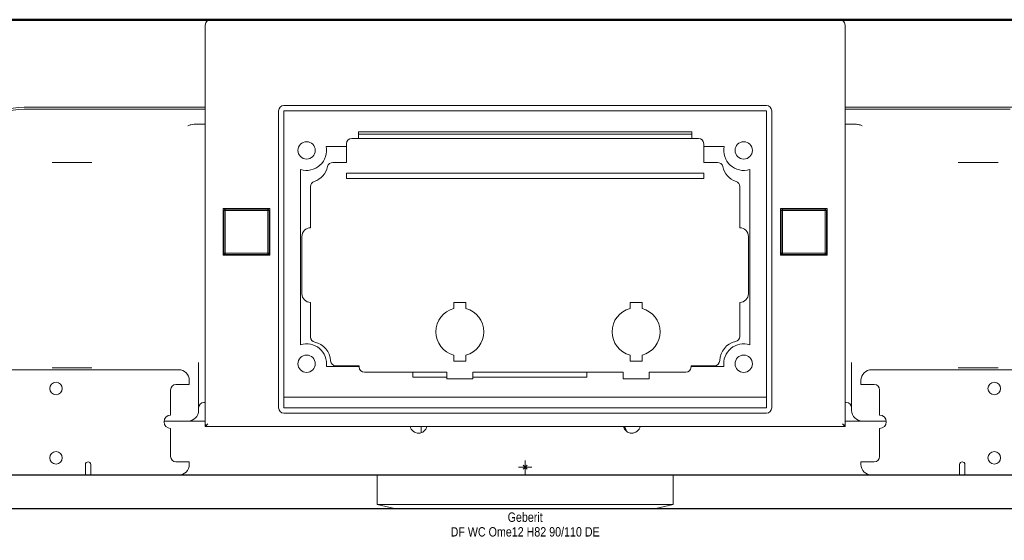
# Model space of a CAD drawing. Header units: millimetres. Extents: x 72202 to 304796, y 21658 to 519946.
# Tile 121 of 139: x 195975 to 196012, y 231987 to 232007. Entities that reach past the tile are written whole.
import ezdxf
from ezdxf.enums import TextEntityAlignment as Align

# ---------------------------------------------------------------- set-up
doc = ezdxf.new("R2010")
doc.units = ezdxf.units.MM
for name, color, linetype, lineweight in [('linia - gruba - projektowana', 253, 'Continuous', 50), ('LINIA- WYPOSAŻENIE SANITARNE', 253, 'Continuous', 15), ('ŚCIANA G-K', 253, 'Continuous', 25)]:
    doc.layers.add(name, color=color, linetype=linetype, lineweight=lineweight)
doc.layers.add('LINIA-NIE DRUKOWAĆ', color=253, linetype='Continuous', lineweight=20, plot=False)
doc.styles.get("Standard").update_dxf_attribs({"font": 'ARIALN.TTF', "width": 0.75})

# ---------------------------------------------------------------- blocks, each defined once
blk = doc.blocks.new('VSDV')
at = {"layer": 'LINIA-NIE DRUKOWAĆ'}
for p, q in [((39637.028, -11241.963), (39637.028, -11256.913)), ((39660.828, -11241.763), (39637.228, -11241.763)), ((39661.028, -11256.913), (39661.028, -11241.963)), ((39637.028, -11245.038), (39630.228, -11245.038)), ((39630.228, -11245.113), (39637.028, -11245.113)), ((39639.778, -11245.178), (39639.778, -11256.313)), ((39658.078, -11244.978), (39639.978, -11244.978)), ((39639.978, -11256.313), (39639.978, -11245.178)), ((39639.978, -11245.178), (39658.078, -11245.178)), ((39658.078, -11245.178), (39658.078, -11256.313)), ((39658.278, -11256.313), (39658.278, -11245.178)), ((39667.828, -11245.038), (39661.028, -11245.038)), ((39661.028, -11245.113), (39667.228, -11245.113)), ((39636.629, -11245.684), (39637.028, -11245.684)), ((39642.778, -11246.213), (39642.778, -11245.963)), ((39642.778, -11245.963), (39655.278, -11245.963)), ((39655.278, -11245.963), (39655.278, -11246.213)), ((39661.028, -11245.684), (39661.426, -11245.684)), ((39642.528, -11246.213), (39655.528, -11246.213)), ((39655.278, -11246.053), (39642.778, -11246.053)), ((39641.563, -11246.513), (39642.328, -11246.513)), ((39642.328, -11247.113), (39642.328, -11246.413)), ((39655.728, -11246.413), (39655.728, -11247.113)), ((39655.728, -11246.513), (39656.493, -11246.513)), ((39631.778, -11247.113), (39631.28, -11247.113)), ((39631.778, -11247.113), (39632.277, -11247.113)), ((39632.776, -11247.113), (39632.277, -11247.113)), ((39641.812, -11247.113), (39642.328, -11247.113)), ((39655.728, -11247.113), (39656.244, -11247.113)), ((39665.778, -11247.113), (39665.28, -11247.113)), ((39665.778, -11247.113), (39666.277, -11247.113)), ((39666.776, -11247.113), (39666.277, -11247.113)), ((39640.603, -11253.947), (39640.603, -11247.378)), ((39642.328, -11247.513), (39642.828, -11247.513)), ((39642.328, -11247.713), (39642.328, -11247.513)), ((39642.828, -11247.513), (39646.571, -11247.513)), ((39646.924, -11247.513), (39646.571, -11247.513)), ((39646.924, -11247.513), (39647.281, -11247.513)), ((39647.281, -11247.513), (39647.635, -11247.513)), ((39650.421, -11247.513), (39647.635, -11247.513)), ((39650.421, -11247.513), (39650.774, -11247.513)), ((39650.774, -11247.513), (39651.131, -11247.513)), ((39651.485, -11247.513), (39651.131, -11247.513)), ((39651.485, -11247.513), (39655.228, -11247.513)), ((39655.228, -11247.513), (39655.728, -11247.513)), ((39655.728, -11247.513), (39655.728, -11247.713)), ((39657.453, -11247.378), (39657.453, -11253.947)), ((39642.828, -11247.713), (39642.328, -11247.713)), ((39646.571, -11247.713), (39642.828, -11247.713)), ((39646.571, -11247.713), (39646.924, -11247.713)), ((39647.281, -11247.713), (39646.924, -11247.713)), ((39647.635, -11247.713), (39647.281, -11247.713)), ((39647.635, -11247.713), (39650.421, -11247.713)), ((39650.774, -11247.713), (39650.421, -11247.713)), ((39651.131, -11247.713), (39650.774, -11247.713)), ((39651.131, -11247.713), (39651.485, -11247.713)), ((39655.228, -11247.713), (39651.485, -11247.713)), ((39655.728, -11247.713), (39655.228, -11247.713)), ((39640.978, -11249.563), (39640.978, -11248.016)), ((39657.078, -11248.016), (39657.078, -11249.563)), ((39637.703, -11248.838), (39639.453, -11248.838)), ((39637.703, -11250.588), (39637.703, -11248.838)), ((39637.728, -11248.913), (39637.778, -11248.863)), ((39637.778, -11248.913), (39637.728, -11248.913)), ((39637.728, -11248.913), (39637.728, -11250.513)), ((39637.778, -11248.863), (39637.778, -11248.913)), ((39639.378, -11248.863), (39637.778, -11248.863)), ((39637.778, -11250.513), (39637.778, -11248.913)), ((39637.778, -11248.913), (39639.378, -11248.913)), ((39639.378, -11248.863), (39639.428, -11248.913)), ((39639.378, -11248.913), (39639.378, -11248.863)), ((39639.428, -11248.913), (39639.378, -11248.913)), ((39639.378, -11248.913), (39639.378, -11250.513)), ((39639.428, -11250.513), (39639.428, -11248.913)), ((39639.453, -11248.838), (39639.453, -11250.588)), ((39658.603, -11248.838), (39660.353, -11248.838)), ((39658.603, -11250.588), (39658.603, -11248.838)), ((39658.628, -11248.913), (39658.678, -11248.863)), ((39658.678, -11248.913), (39658.628, -11248.913)), ((39658.628, -11248.913), (39658.628, -11250.513)), ((39658.678, -11248.863), (39658.678, -11248.913)), ((39660.278, -11248.863), (39658.678, -11248.863)), ((39658.678, -11250.513), (39658.678, -11248.913)), ((39658.678, -11248.913), (39660.278, -11248.913)), ((39660.278, -11248.863), (39660.328, -11248.913)), ((39660.278, -11248.913), (39660.278, -11248.863)), ((39660.328, -11248.913), (39660.278, -11248.913)), ((39660.278, -11248.913), (39660.278, -11250.513)), ((39660.328, -11250.513), (39660.328, -11248.913)), ((39660.353, -11248.838), (39660.353, -11250.588)), ((39640.653, -11252.038), (39640.653, -11249.888)), ((39657.403, -11249.888), (39657.403, -11252.038)), ((39639.453, -11250.588), (39637.703, -11250.588)), ((39637.728, -11250.513), (39637.728, -11250.588)), ((39637.728, -11250.513), (39637.778, -11250.513)), ((39637.778, -11250.563), (39637.728, -11250.513)), ((39637.778, -11250.513), (39637.778, -11250.563)), ((39639.378, -11250.513), (39637.778, -11250.513)), ((39637.778, -11250.563), (39639.378, -11250.563)), ((39639.378, -11250.563), (39639.378, -11250.513)), ((39639.428, -11250.513), (39639.378, -11250.563)), ((39639.378, -11250.513), (39639.428, -11250.513)), ((39639.428, -11250.588), (39639.428, -11250.513)), ((39660.353, -11250.588), (39658.603, -11250.588)), ((39658.628, -11250.513), (39658.628, -11250.588)), ((39658.628, -11250.513), (39658.678, -11250.513)), ((39658.678, -11250.563), (39658.628, -11250.513)), ((39658.678, -11250.513), (39658.678, -11250.563)), ((39660.278, -11250.513), (39658.678, -11250.513)), ((39658.678, -11250.563), (39660.278, -11250.563)), ((39660.278, -11250.563), (39660.278, -11250.513)), ((39660.328, -11250.513), (39660.278, -11250.563)), ((39660.278, -11250.513), (39660.328, -11250.513)), ((39660.328, -11250.588), (39660.328, -11250.513)), ((39640.978, -11253.659), (39640.978, -11252.363)), ((39646.353, -11252.363), (39646.803, -11252.363)), ((39646.353, -11252.591), (39646.353, -11252.363)), ((39646.803, -11252.363), (39646.803, -11252.591)), ((39652.963, -11252.363), (39653.413, -11252.363)), ((39652.963, -11252.591), (39652.963, -11252.363)), ((39653.413, -11252.363), (39653.413, -11252.591)), ((39657.078, -11252.363), (39657.078, -11253.634)), ((39646.353, -11254.563), (39646.353, -11254.334)), ((39646.803, -11254.334), (39646.803, -11254.563)), ((39652.963, -11254.563), (39652.963, -11254.334)), ((39653.413, -11254.334), (39653.413, -11254.563)), ((39624.528, -11254.888), (39636.028, -11254.888)), ((39631.28, -11254.813), (39631.778, -11254.813)), ((39632.277, -11254.813), (39631.778, -11254.813)), ((39632.277, -11254.813), (39632.776, -11254.813)), ((39636.778, -11254.813), (39636.778, -11254.613)), ((39636.778, -11254.813), (39636.778, -11256.413)), ((39642.803, -11254.763), (39641.571, -11254.763)), ((39642.803, -11254.738), (39641.927, -11254.738)), ((39642.803, -11254.783), (39642.803, -11254.738)), ((39646.803, -11254.563), (39646.353, -11254.563)), ((39653.413, -11254.563), (39652.963, -11254.563)), ((39655.253, -11254.738), (39655.253, -11254.783)), ((39656.128, -11254.738), (39655.253, -11254.738)), ((39656.485, -11254.763), (39655.253, -11254.763)), ((39661.278, -11254.613), (39661.278, -11254.813)), ((39661.278, -11256.413), (39661.278, -11254.813)), ((39662.028, -11254.888), (39673.528, -11254.888)), ((39665.28, -11254.813), (39665.778, -11254.813)), ((39666.277, -11254.813), (39665.778, -11254.813)), ((39666.277, -11254.813), (39666.776, -11254.813)), ((39646.091, -11254.983), (39643.003, -11254.983)), ((39644.818, -11255.163), (39644.818, -11254.983)), ((39646.091, -11255.163), (39644.818, -11255.163)), ((39646.091, -11255.233), (39646.091, -11254.983)), ((39647.065, -11255.233), (39646.091, -11255.233)), ((39652.701, -11254.983), (39647.065, -11254.983)), ((39647.065, -11254.983), (39647.065, -11255.233)), ((39651.338, -11255.163), (39647.065, -11255.163)), ((39651.338, -11254.983), (39651.338, -11255.163)), ((39652.701, -11255.233), (39652.701, -11254.983)), ((39653.675, -11255.233), (39652.701, -11255.233)), ((39655.053, -11254.983), (39653.675, -11254.983)), ((39653.675, -11254.983), (39653.675, -11255.233)), ((39635.728, -11256.588), (39635.728, -11255.638)), ((39635.928, -11255.438), (39636.428, -11255.438)), ((39636.428, -11255.288), (39636.428, -11255.438)), ((39661.628, -11255.438), (39661.628, -11255.288)), ((39661.628, -11255.438), (39662.128, -11255.438)), ((39662.328, -11255.638), (39662.328, -11256.588)), ((39639.978, -11255.913), (39658.078, -11255.913)), ((39636.978, -11256.113), (39637.028, -11256.113)), ((39658.078, -11256.313), (39639.978, -11256.313)), ((39661.028, -11256.113), (39661.078, -11256.113)), ((39639.978, -11256.513), (39658.078, -11256.513)), ((39635.479, -11256.813), (39636.378, -11256.813)), ((39635.728, -11258.138), (39635.728, -11257.088)), ((39636.378, -11256.813), (39637.028, -11256.813)), ((39637.028, -11257.013), (39637.028, -11256.913)), ((39637.128, -11257.013), (39637.028, -11257.013)), ((39637.128, -11256.913), (39637.057, -11256.983)), ((39637.128, -11257.013), (39660.928, -11257.013)), ((39645.128, -11257.247), (39645.128, -11257.013)), ((39660.999, -11256.983), (39660.928, -11256.913)), ((39661.028, -11257.013), (39660.928, -11257.013)), ((39661.028, -11256.813), (39661.678, -11256.813)), ((39661.028, -11256.913), (39661.028, -11257.013)), ((39661.678, -11256.813), (39662.577, -11256.813)), ((39662.328, -11257.088), (39662.328, -11258.138)), ((39632.528, -11258.838), (39632.528, -11258.438)), ((39632.728, -11258.438), (39632.728, -11258.838)), ((39636.428, -11258.338), (39635.928, -11258.338)), ((39636.428, -11258.338), (39636.428, -11258.438)), ((39649.028, -11258.538), (39648.778, -11258.538)), ((39648.957, -11258.608), (39649.099, -11258.467)), ((39648.957, -11258.467), (39649.099, -11258.608)), ((39649.028, -11258.538), (39649.028, -11258.288)), ((39649.028, -11258.538), (39649.278, -11258.538)), ((39649.028, -11258.538), (39649.028, -11258.788)), ((39661.628, -11258.438), (39661.628, -11258.338)), ((39662.128, -11258.338), (39661.628, -11258.338)), ((39665.328, -11258.838), (39665.328, -11258.438)), ((39665.528, -11258.838), (39665.528, -11258.438)), ((39632.528, -11258.838), (39628.028, -11258.838)), ((39632.728, -11258.838), (39632.528, -11258.838)), ((39636.028, -11258.838), (39632.728, -11258.838)), ((39649.013, -11258.838), (39636.028, -11258.838)), ((39643.478, -11259.938), (39643.478, -11258.838)), ((39649.013, -11258.808), (39649.013, -11258.838)), ((39649.013, -11258.808), (39649.043, -11258.808)), ((39649.043, -11258.838), (39649.013, -11258.838)), ((39649.043, -11258.838), (39649.043, -11258.808)), ((39662.028, -11258.838), (39649.043, -11258.838)), ((39654.578, -11259.938), (39654.578, -11258.838)), ((39665.328, -11258.838), (39662.028, -11258.838)), ((39665.528, -11258.838), (39665.328, -11258.838)), ((39670.028, -11258.838), (39665.528, -11258.838)), ((39654.578, -11259.938), (39643.478, -11259.938)), ((39644.128, -11260.089), (39643.478, -11259.938)), ((39653.928, -11260.089), (39654.578, -11259.938)), ((39653.928, -11260.089), (39644.128, -11260.089))]:
    blk.add_line(p, q, dxfattribs=at)
for centre, radius in [((39640.828, -11246.663), 0.325), ((39657.228, -11246.663), 0.325), ((39640.828, -11254.663), 0.325), ((39657.228, -11254.663), 0.325), ((39631.428, -11255.588), 0.235), ((39666.628, -11255.588), 0.235), ((39631.428, -11258.188), 0.235), ((39666.628, -11258.188), 0.235)]:
    blk.add_circle(centre, radius, dxfattribs=at)
for centre, radius, start, end in [((39637.228, -11241.963), 0.2, 90, 180), ((39660.828, -11241.963), 0.2, 0, 90), ((39630.228, -11247.038), 2, 90, 180), ((39630.228, -11247.113), 2, 90, 180), ((39639.978, -11245.178), 0.2, 90, 180), ((39658.078, -11245.178), 0.2, 0, 90), ((39642.528, -11246.413), 0.2, 90, 180), ((39655.528, -11246.413), 0.2, 0, 90), ((39640.828, -11246.663), 0.75, 252.5424, 11.537), ((39657.228, -11246.663), 0.75, 168.463, 287.4576), ((39641.812, -11247.313), 0.2, 90, 167.8468), ((39656.244, -11247.313), 0.2, 12.1532, 90), ((39640.883, -11247.113), 0.75, 288.0748, 347.8468), ((39657.173, -11247.113), 0.75, 192.1532, 251.9252), ((39641.178, -11248.016), 0.2, 108.0748, 180), ((39656.878, -11248.016), 0.2, 0, 71.9252), ((39640.978, -11249.888), 0.325, 90, 180), ((39657.078, -11249.888), 0.325, 0, 90), ((39640.978, -11252.038), 0.325, 180, 270), ((39657.078, -11252.038), 0.325, 270, 0), ((39646.578, -11253.463), 0.9, 104.4775, 255.5225), ((39646.578, -11253.463), 0.9, 284.4775, 75.5225), ((39653.188, -11253.463), 0.9, 104.4775, 255.5225), ((39653.188, -11253.463), 0.9, 284.4775, 75.5225), ((39641.178, -11253.659), 0.2, 180, 257.8468), ((39656.878, -11253.634), 0.2, 282.1532, 0), ((39640.828, -11254.663), 0.75, 352.3377, 107.4576), ((39640.978, -11254.588), 0.75, 3.017, 77.8468), ((39657.078, -11254.563), 0.75, 102.1532, 178.492), ((39657.228, -11254.663), 0.75, 72.5424, 187.6623), ((39636.028, -11255.288), 0.4, 0, 90), ((39641.927, -11254.538), 0.2, 183.017, 270), ((39643.003, -11254.783), 0.2, 180, 270), ((39655.053, -11254.783), 0.2, 270, 0), ((39656.128, -11254.538), 0.2, 270, 358.492), ((39662.028, -11255.288), 0.4, 90, 180), ((39635.928, -11255.638), 0.2, 90, 180), ((39662.128, -11255.638), 0.2, 0, 90), ((39636.978, -11256.313), 0.2, 90, 180), ((39639.978, -11256.313), 0.2, 180, 270), ((39658.078, -11256.313), 0.2, 270, 0), ((39661.078, -11256.313), 0.2, 0, 90), ((39635.728, -11256.838), 0.25, 90, 270), ((39636.378, -11256.413), 0.4, 270, 0), ((39661.678, -11256.413), 0.4, 180, 270), ((39662.328, -11256.838), 0.25, 270, 90), ((39637.128, -11256.913), 0.1, 180, 225), ((39637.128, -11256.913), 0.1, 225, 270), ((39645.028, -11256.938), 0.325, 193.3424, 346.6576), ((39653.028, -11256.938), 0.325, 193.3424, 346.6576), ((39652.528, -11257.238), 0.3, 8.9608, 48.5904), ((39660.928, -11256.913), 0.1, 270, 315), ((39660.928, -11256.913), 0.1, 315, 0), ((39635.928, -11258.138), 0.2, 180, 270), ((39662.128, -11258.138), 0.2, 270, 0), ((39632.628, -11258.438), 0.1, 0, 180), ((39636.028, -11258.438), 0.4, 270, 0), ((39662.028, -11258.438), 0.4, 180, 270), ((39665.428, -11258.438), 0.1, 0, 180)]:
    blk.add_arc(centre, radius, start, end, dxfattribs=at)
for points, knots in [([(39636.629, -11245.684), (39636.621, -11245.684), (39636.613, -11245.684), (39636.563, -11245.686), (39636.523, -11245.692), (39636.447, -11245.711), (39636.412, -11245.723), (39636.378, -11245.74), (39636.378, -11245.74), (39636.378, -11245.74)], [0, 0, 0, 0, 0.0252632, 0.0252632, 0.1481022, 0.1481022, 0.2666074, 0.2666074, 0.2676793, 0.2676793, 0.2676793, 0.2676793]), ([(39661.678, -11245.74), (39661.678, -11245.74), (39661.677, -11245.74), (39661.641, -11245.722), (39661.602, -11245.708), (39661.517, -11245.689), (39661.472, -11245.684), (39661.426, -11245.684)], [-0.0010763, -0.0010763, -0.0010763, -0.0010763, 0, 0, 0.1303988, 0.1303988, 0.268066, 0.268066, 0.268066, 0.268066])]:
    blk.add_open_spline(points, degree=3, knots=knots, dxfattribs=at)
for s, p in [('Geberit', (39649.028, -11260.589)), ('DF WC Ome12 H82 90/110 DE', (39649.028, -11261.139))]:
    blk.add_text(s, height=0.35, dxfattribs=at).set_placement(p, align=Align.CENTER)

msp = doc.modelspace()

# ---------------------------------------------------------------- linework, layer by layer
at = {"layer": 'linia - gruba - projektowana'}
msp.add_line((195818.292, 232006.874), (196118.292, 232006.874), dxfattribs=at)
at = {"layer": 'LINIA-NIE DRUKOWAĆ'}
msp.add_lwpolyline([(196048.292, 232006.874), (196048.292, 231813.874), (195940.292, 231813.874), (195940.292, 231823.874), (195932.292, 231823.874), (195932.292, 231813.874), (195818.292, 231813.874), (195818.292, 232006.874), (195932.292, 232006.874), (195932.292, 231913.874), (195940.292, 231913.874), (195940.292, 232006.874), (196048.292, 232006.874)], dxfattribs=at)
at = {"layer": 'ŚCIANA G-K'}
msp.add_line((196046.292, 231989.799), (195942.292, 231989.799), dxfattribs=at)
at = {"layer": 'ŚCIANA G-K', "ltscale": 1.2}
msp.add_line((195942.292, 231988.549), (196046.292, 231988.549), dxfattribs=at)

# ---------------------------------------------------------------- block references
at = {"layer": 'LINIA- WYPOSAŻENIE SANITARNE'}
msp.add_blockref('VSDV', (156344.749, 243248.637), dxfattribs=at)

doc.saveas('drawing.dxf')
